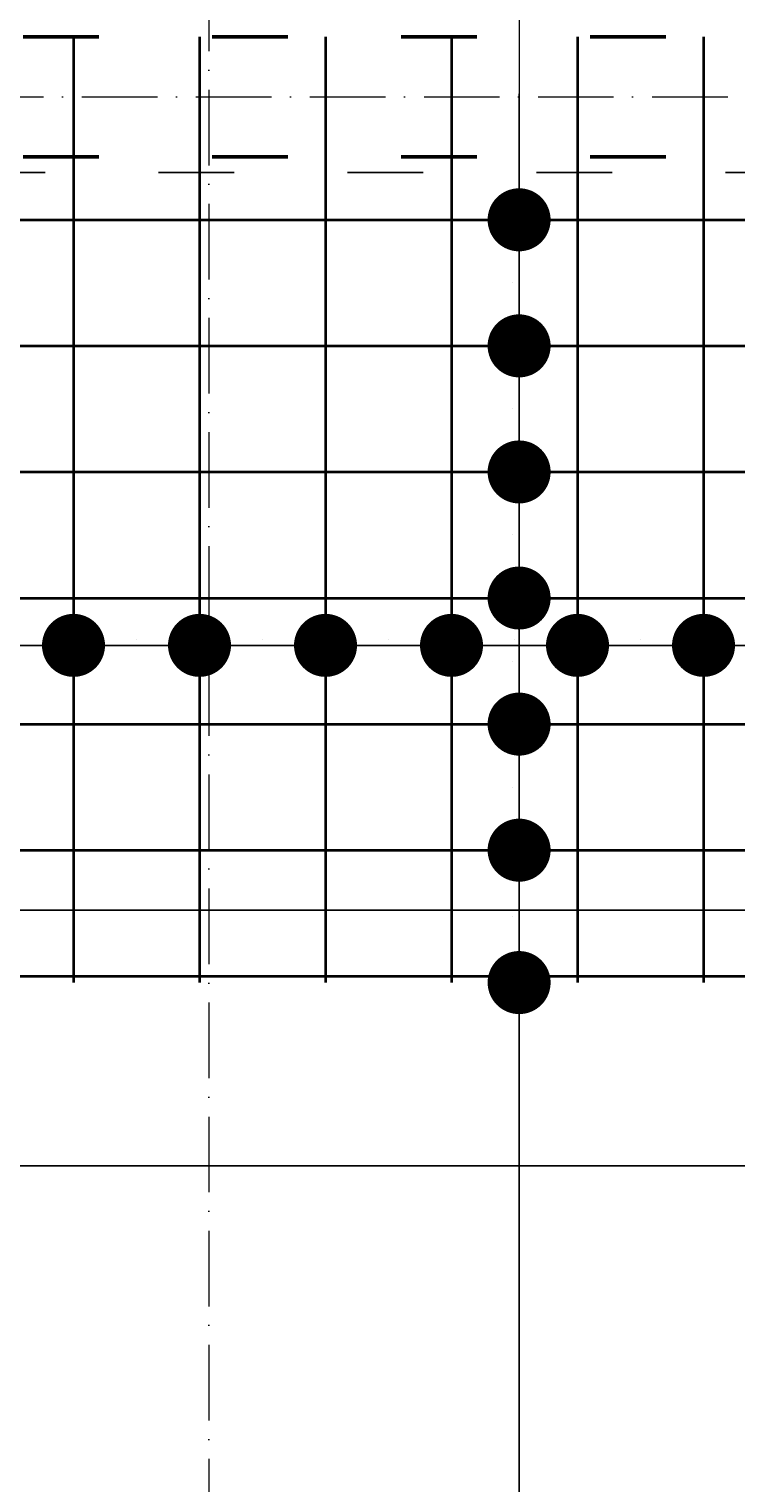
# Model space of a CAD drawing. Header units: millimetres. Extents: x 300938 to 312016, y 11971 to 20881.
# Tile 85 of 239: x 309580 to 309692, y 15059 to 15290. Entities that reach past the tile are written whole.
import ezdxf

# ---------------------------------------------------------------- set-up
doc = ezdxf.new("R2010")
doc.units = ezdxf.units.MM
doc.linetypes.add('ACAD_ISO03W100', pattern=[30, 12, -18])
doc.linetypes.add('ACAD_ISO10W100', pattern=[18, 12, -3, 0, -3])
for name, color, linetype, lineweight in [('konstrukcja wymiary', 1, 'Continuous', 13), ('osie', 5, 'ACAD_ISO10W100', 13), ('zbrojenie', 4, 'Continuous', 50), ('zbrojenie płyty', 141, 'Continuous', 35)]:
    doc.layers.add(name, color=color, linetype=linetype, lineweight=lineweight)
doc.layers.add('przerywane', color=6, linetype='ACAD_ISO03W100')
doc.styles.add('KONSTRUKCJA', font='romand.shx', dxfattribs={"oblique": 10})
doc.styles.get("Standard").update_dxf_attribs({"font": 'romand.shx', "oblique": 10})
doc.dimstyles.new('150', dxfattribs={"dimtxt": 10, "dimasz": 7, "dimexe": 1.25, "dimexo": 0.625, "dimgap": 3, "dimtad": 1, "dimdec": 0, "dimrnd": 0.5, "dimtxsty": 'KONSTRUKCJA', "dimblk": 'ARCHTICK', "dimcen": 2.5, "dimadec": 0, "dimazin": 0, "dimtfac": 1, "dimtdec": 0, "dimtix": 1, "dimtmove": 0, "dimatfit": 3, "dimfxl": 4, "dimfxlon": 1, "dimarcsym": 0})
doc.dimstyles.new('kropki', dxfattribs={"dimtxt": 0.001, "dimasz": 10, "dimexe": 1.25, "dimexo": 0.625, "dimgap": 1, "dimtad": 1, "dimtxsty": 'Standard', "dimblk": 'DOT', "dimcen": 2.5, "dimadec": 0, "dimazin": 0, "dimtfac": 1, "dimtmove": 0, "dimatfit": 3, "dimfxl": 1, "dimfxlon": 1, "dimarcsym": 0})

# ---------------------------------------------------------------- blocks, each defined once
blk = doc.blocks.new('_ArchTick')
at = {"color": 0, "linetype": 'ByBlock', "lineweight": 13, "const_width": 0.15}
blk.add_lwpolyline([(-0.5, -0.5), (0.5, 0.5)], dxfattribs=at)
blk = doc.blocks.new('*D2125')
at = {"layer": 'Defpoints', "color": 0, "transparency": 16777216}
for p in [(309620.63, 15501.22), (309620.63, 14520.22), (309164.63, 14393.22)]:
    blk.add_point(p, dxfattribs=at)
at = {"layer": 'konstrukcja wymiary', "color": 0, "lineweight": -2, "transparency": 16777216}
for p, q in [((309164.63, 15497.22), (309164.63, 15502.47)), ((309164.63, 15501.22), (309620.63, 15501.22)), ((309620.63, 15497.22), (309620.63, 15502.47))]:
    blk.add_line(p, q, dxfattribs=at)
at = {"layer": 'konstrukcja wymiary', "color": 0, "lineweight": -2, "transparency": 16777216, "xscale": 7, "yscale": 7, "zscale": 7, "rotation": 180}
blk.add_blockref('_ArchTick', (309164.63, 15501.22), dxfattribs=at)
at = {"layer": 'konstrukcja wymiary', "color": 0, "lineweight": -2, "transparency": 16777216, "xscale": 7, "yscale": 7, "zscale": 7}
blk.add_blockref('_ArchTick', (309620.63, 15501.22), dxfattribs=at)
at = {"layer": 'konstrukcja wymiary', "color": 0, "transparency": 16777216, "insert": (309392.63, 15509.22), "char_height": 10, "attachment_point": 5, "style": 'KONSTRUKCJA'}
blk.add_mtext('456', dxfattribs=at)
blk = doc.blocks.new('*D2126')
at = {"layer": 'Defpoints', "color": 0, "transparency": 16777216}
for p in [(309884.63, 15501.22), (309620.63, 14520.22), (309884.63, 14520.22)]:
    blk.add_point(p, dxfattribs=at)
at = {"layer": 'konstrukcja wymiary', "color": 0, "lineweight": -2, "transparency": 16777216}
for p, q in [((309620.63, 15497.22), (309620.63, 15502.47)), ((309620.63, 15501.22), (309884.63, 15501.22)), ((309884.63, 15497.22), (309884.63, 15502.47))]:
    blk.add_line(p, q, dxfattribs=at)
at = {"layer": 'konstrukcja wymiary', "color": 0, "lineweight": -2, "transparency": 16777216, "xscale": 7, "yscale": 7, "zscale": 7, "rotation": 180}
blk.add_blockref('_ArchTick', (309620.63, 15501.22), dxfattribs=at)
at = {"layer": 'konstrukcja wymiary', "color": 0, "lineweight": -2, "transparency": 16777216, "xscale": 7, "yscale": 7, "zscale": 7}
blk.add_blockref('_ArchTick', (309884.63, 15501.22), dxfattribs=at)
at = {"layer": 'konstrukcja wymiary', "color": 0, "transparency": 16777216, "insert": (309752.63, 15509.22), "char_height": 10, "attachment_point": 5, "style": 'KONSTRUKCJA'}
blk.add_mtext('264', dxfattribs=at)
blk = doc.blocks.new('_Dot')
at = {"color": 0, "linetype": 'ByBlock', "lineweight": -2}
blk.add_line((-0.5, 0), (-1, 0), dxfattribs=at)
at = {"color": 0, "linetype": 'ByBlock', "const_width": 0.5}
blk.add_lwpolyline([(-0.25, 0, 1), (0.25, 0, 1)], format="xyb", close=True, dxfattribs=at)
blk = doc.blocks.new('*D2470')
at = {"layer": 'Defpoints', "color": 0, "transparency": 16777216}
for p in [(309647.13, 15259.72), (309647.13, 15239.72), (309657.86, 15239.72)]:
    blk.add_point(p, dxfattribs=at)
at = {"layer": 'konstrukcja wymiary', "color": 0, "lineweight": -2, "transparency": 16777216}
for p, q in [((309657.86, 15269.72), (309657.86, 15279.72)), ((309656.86, 15259.72), (309659.11, 15259.72)), ((309657.86, 15259.72), (309657.86, 15239.72)), ((309656.86, 15239.72), (309659.11, 15239.72)), ((309657.86, 15229.72), (309657.86, 15219.72))]:
    blk.add_line(p, q, dxfattribs=at)
at = {"layer": 'konstrukcja wymiary', "color": 0, "lineweight": -2, "transparency": 16777216, "xscale": 10, "yscale": 10, "zscale": 10}
for p, rotation in [((309657.86, 15259.72), 270), ((309657.86, 15239.72), 90)]:
    blk.add_blockref('_Dot', p, dxfattribs=dict(at, rotation=rotation))
at = {"layer": 'konstrukcja wymiary', "color": 0, "transparency": 16777216, "insert": (309656.86, 15249.72), "char_height": 0.001, "attachment_point": 5, "rotation": 90}
blk.add_mtext('20', dxfattribs=at)
blk = doc.blocks.new('*D2471')
at = {"layer": 'Defpoints', "color": 0, "transparency": 16777216}
for p in [(309647.13, 15239.72), (309647.13, 15219.72), (309657.86, 15219.72)]:
    blk.add_point(p, dxfattribs=at)
at = {"layer": 'konstrukcja wymiary', "color": 0, "lineweight": -2, "transparency": 16777216}
for p, q in [((309657.86, 15249.72), (309657.86, 15259.72)), ((309656.86, 15239.72), (309659.11, 15239.72)), ((309657.86, 15239.72), (309657.86, 15219.72)), ((309656.86, 15219.72), (309659.11, 15219.72)), ((309657.86, 15209.72), (309657.86, 15199.72))]:
    blk.add_line(p, q, dxfattribs=at)
at = {"layer": 'konstrukcja wymiary', "color": 0, "lineweight": -2, "transparency": 16777216, "xscale": 10, "yscale": 10, "zscale": 10}
for p, rotation in [((309657.86, 15239.72), 270), ((309657.86, 15219.72), 90)]:
    blk.add_blockref('_Dot', p, dxfattribs=dict(at, rotation=rotation))
at = {"layer": 'konstrukcja wymiary', "color": 0, "transparency": 16777216, "insert": (309656.86, 15229.72), "char_height": 0.001, "attachment_point": 5, "rotation": 90}
blk.add_mtext('20', dxfattribs=at)
blk = doc.blocks.new('*D2472')
at = {"layer": 'Defpoints', "color": 0, "transparency": 16777216}
for p in [(309647.13, 15219.72), (309647.13, 15199.72), (309657.86, 15199.72)]:
    blk.add_point(p, dxfattribs=at)
at = {"layer": 'konstrukcja wymiary', "color": 0, "lineweight": -2, "transparency": 16777216}
for p, q in [((309657.86, 15229.72), (309657.86, 15239.72)), ((309656.86, 15219.72), (309659.11, 15219.72)), ((309657.86, 15219.72), (309657.86, 15199.72)), ((309656.86, 15199.72), (309659.11, 15199.72)), ((309657.86, 15189.72), (309657.86, 15179.72))]:
    blk.add_line(p, q, dxfattribs=at)
at = {"layer": 'konstrukcja wymiary', "color": 0, "lineweight": -2, "transparency": 16777216, "xscale": 10, "yscale": 10, "zscale": 10}
for p, rotation in [((309657.86, 15219.72), 270), ((309657.86, 15199.72), 90)]:
    blk.add_blockref('_Dot', p, dxfattribs=dict(at, rotation=rotation))
at = {"layer": 'konstrukcja wymiary', "color": 0, "transparency": 16777216, "insert": (309656.86, 15209.72), "char_height": 0.001, "attachment_point": 5, "rotation": 90}
blk.add_mtext('20', dxfattribs=at)
blk = doc.blocks.new('*D2473')
at = {"layer": 'Defpoints', "color": 0, "transparency": 16777216}
for p in [(309647.13, 15199.72), (309647.13, 15179.72), (309657.86, 15179.72)]:
    blk.add_point(p, dxfattribs=at)
at = {"layer": 'konstrukcja wymiary', "color": 0, "lineweight": -2, "transparency": 16777216}
for p, q in [((309657.86, 15209.72), (309657.86, 15219.72)), ((309656.86, 15199.72), (309659.11, 15199.72)), ((309657.86, 15199.72), (309657.86, 15179.72)), ((309656.86, 15179.72), (309659.11, 15179.72)), ((309657.86, 15169.72), (309657.86, 15159.72))]:
    blk.add_line(p, q, dxfattribs=at)
at = {"layer": 'konstrukcja wymiary', "color": 0, "lineweight": -2, "transparency": 16777216, "xscale": 10, "yscale": 10, "zscale": 10}
for p, rotation in [((309657.86, 15199.72), 270), ((309657.86, 15179.72), 90)]:
    blk.add_blockref('_Dot', p, dxfattribs=dict(at, rotation=rotation))
at = {"layer": 'konstrukcja wymiary', "color": 0, "transparency": 16777216, "insert": (309656.86, 15189.72), "char_height": 0.001, "attachment_point": 5, "rotation": 90}
blk.add_mtext('20', dxfattribs=at)
blk = doc.blocks.new('*D2474')
at = {"layer": 'Defpoints', "color": 0, "transparency": 16777216}
for p in [(309647.13, 15179.72), (309647.13, 15159.72), (309657.86, 15159.72)]:
    blk.add_point(p, dxfattribs=at)
at = {"layer": 'konstrukcja wymiary', "color": 0, "lineweight": -2, "transparency": 16777216}
for p, q in [((309657.86, 15189.72), (309657.86, 15199.72)), ((309656.86, 15179.72), (309659.11, 15179.72)), ((309657.86, 15179.72), (309657.86, 15159.72)), ((309656.86, 15159.72), (309659.11, 15159.72)), ((309657.86, 15149.72), (309657.86, 15139.72))]:
    blk.add_line(p, q, dxfattribs=at)
at = {"layer": 'konstrukcja wymiary', "color": 0, "lineweight": -2, "transparency": 16777216, "xscale": 10, "yscale": 10, "zscale": 10}
for p, rotation in [((309657.86, 15179.72), 270), ((309657.86, 15159.72), 90)]:
    blk.add_blockref('_Dot', p, dxfattribs=dict(at, rotation=rotation))
at = {"layer": 'konstrukcja wymiary', "color": 0, "transparency": 16777216, "insert": (309656.86, 15169.72), "char_height": 0.001, "attachment_point": 5, "rotation": 90}
blk.add_mtext('20', dxfattribs=at)
blk = doc.blocks.new('*D2475')
at = {"layer": 'Defpoints', "color": 0, "transparency": 16777216}
for p in [(309647.13, 15159.72), (309647.13, 15138.72), (309657.86, 15138.72)]:
    blk.add_point(p, dxfattribs=at)
at = {"layer": 'konstrukcja wymiary', "color": 0, "lineweight": -2, "transparency": 16777216}
for p, q in [((309657.86, 15169.72), (309657.86, 15179.72)), ((309656.86, 15159.72), (309659.11, 15159.72)), ((309657.86, 15159.72), (309657.86, 15138.72)), ((309656.86, 15138.72), (309659.11, 15138.72)), ((309657.86, 15128.72), (309657.86, 15118.72))]:
    blk.add_line(p, q, dxfattribs=at)
at = {"layer": 'konstrukcja wymiary', "color": 0, "lineweight": -2, "transparency": 16777216, "xscale": 10, "yscale": 10, "zscale": 10}
for p, rotation in [((309657.86, 15159.72), 270), ((309657.86, 15138.72), 90)]:
    blk.add_blockref('_Dot', p, dxfattribs=dict(at, rotation=rotation))
at = {"layer": 'konstrukcja wymiary', "color": 0, "transparency": 16777216, "insert": (309656.86, 15149.22), "char_height": 0.001, "attachment_point": 5, "rotation": 90}
blk.add_mtext('21', dxfattribs=at)
blk = doc.blocks.new('*D2476')
at = {"layer": 'Defpoints', "color": 0, "transparency": 16777216}
for p in [(309647.13, 15138.72), (309647.19, 14839.72), (309657.86, 14839.72)]:
    blk.add_point(p, dxfattribs=at)
at = {"layer": 'konstrukcja wymiary', "color": 0, "lineweight": -2, "transparency": 16777216}
for p, q in [((309656.86, 15138.72), (309659.11, 15138.72)), ((309657.86, 15128.72), (309657.86, 14849.72)), ((309656.86, 14839.72), (309659.11, 14839.72))]:
    blk.add_line(p, q, dxfattribs=at)
at = {"layer": 'konstrukcja wymiary', "color": 0, "lineweight": -2, "transparency": 16777216, "xscale": 10, "yscale": 10, "zscale": 10}
for p, rotation in [((309657.86, 15138.72), 90), ((309657.86, 14839.72), 270)]:
    blk.add_blockref('_Dot', p, dxfattribs=dict(at, rotation=rotation))
at = {"layer": 'konstrukcja wymiary', "color": 0, "transparency": 16777216, "insert": (309656.86, 14989.22), "char_height": 0.001, "attachment_point": 5, "rotation": 90}
blk.add_mtext('299', dxfattribs=at)
blk = doc.blocks.new('*D2729')
at = {"layer": 'Defpoints', "color": 0, "transparency": 16777216}
for p in [(309067.54, 15119.59), (309885.19, 15109.64), (309885.19, 15099.59)]:
    blk.add_point(p, dxfattribs=at)
at = {"layer": 'konstrukcja wymiary', "color": 0, "lineweight": -2, "transparency": 16777216}
for p, q in [((309067.54, 15110.64), (309067.54, 15108.39)), ((309885.19, 15108.64), (309885.19, 15110.89)), ((309077.54, 15109.64), (309875.19, 15109.64))]:
    blk.add_line(p, q, dxfattribs=at)
at = {"layer": 'konstrukcja wymiary', "color": 0, "lineweight": -2, "transparency": 16777216, "xscale": 10, "yscale": 10, "zscale": 10, "rotation": 180}
blk.add_blockref('_Dot', (309067.54, 15109.64), dxfattribs=at)
at = {"layer": 'konstrukcja wymiary', "color": 0, "lineweight": -2, "transparency": 16777216, "xscale": 10, "yscale": 10, "zscale": 10}
blk.add_blockref('_Dot', (309885.19, 15109.64), dxfattribs=at)
at = {"layer": 'konstrukcja wymiary', "color": 0, "transparency": 16777216, "insert": (309476.36, 15110.64), "char_height": 0.001, "attachment_point": 5}
blk.add_mtext('817,65', dxfattribs=at)
blk = doc.blocks.new('*D2746')
at = {"layer": 'Defpoints', "color": 0, "transparency": 16777216}
for p in [(310376.34, 15181.72), (309360.92, 15159.72), (310376.34, 15150.23)]:
    blk.add_point(p, dxfattribs=at)
at = {"layer": 'konstrukcja wymiary', "color": 0, "lineweight": -2, "transparency": 16777216}
for p, q in [((309360.92, 15151.23), (309360.92, 15148.98)), ((309370.92, 15150.23), (310366.34, 15150.23)), ((310376.34, 15151.23), (310376.34, 15148.98))]:
    blk.add_line(p, q, dxfattribs=at)
at = {"layer": 'konstrukcja wymiary', "color": 0, "lineweight": -2, "transparency": 16777216, "xscale": 10, "yscale": 10, "zscale": 10, "rotation": 180}
blk.add_blockref('_Dot', (309360.92, 15150.23), dxfattribs=at)
at = {"layer": 'konstrukcja wymiary', "color": 0, "lineweight": -2, "transparency": 16777216, "xscale": 10, "yscale": 10, "zscale": 10}
blk.add_blockref('_Dot', (310376.34, 15150.23), dxfattribs=at)
at = {"layer": 'konstrukcja wymiary', "color": 0, "transparency": 16777216, "insert": (309868.63, 15151.23), "char_height": 0.001, "attachment_point": 5}
blk.add_mtext('1015,43', dxfattribs=at)
blk = doc.blocks.new('*D2757')
at = {"layer": 'Defpoints', "color": 0, "transparency": 16777216}
for p in [(310047.13, 15109.64), (310047.13, 15101.72), (309547.13, 15099.72)]:
    blk.add_point(p, dxfattribs=at)
at = {"layer": 'konstrukcja wymiary', "color": 0, "lineweight": -2, "transparency": 16777216}
for p, q in [((309547.13, 15108.64), (309547.13, 15110.89)), ((310047.13, 15108.64), (310047.13, 15110.89)), ((309557.13, 15109.64), (310037.13, 15109.64))]:
    blk.add_line(p, q, dxfattribs=at)
at = {"layer": 'konstrukcja wymiary', "color": 0, "lineweight": -2, "transparency": 16777216, "xscale": 10, "yscale": 10, "zscale": 10, "rotation": 180}
blk.add_blockref('_Dot', (309547.13, 15109.64), dxfattribs=at)
at = {"layer": 'konstrukcja wymiary', "color": 0, "lineweight": -2, "transparency": 16777216, "xscale": 10, "yscale": 10, "zscale": 10}
blk.add_blockref('_Dot', (310047.13, 15109.64), dxfattribs=at)
at = {"layer": 'konstrukcja wymiary', "color": 0, "transparency": 16777216, "insert": (309797.13, 15110.64), "char_height": 0.001, "attachment_point": 5}
blk.add_mtext('500', dxfattribs=at)
blk = doc.blocks.new('*D2774')
at = {"layer": 'Defpoints', "color": 0, "transparency": 16777216}
for p in [(309567.13, 15199.72), (309587.13, 15199.72), (309587.13, 15192.21)]:
    blk.add_point(p, dxfattribs=at)
at = {"layer": 'konstrukcja wymiary', "color": 0, "lineweight": -2, "transparency": 16777216}
for p, q in [((309557.13, 15192.21), (309547.13, 15192.21)), ((309567.13, 15193.21), (309567.13, 15190.96)), ((309567.13, 15192.21), (309587.13, 15192.21)), ((309587.13, 15193.21), (309587.13, 15190.96)), ((309597.13, 15192.21), (309607.13, 15192.21))]:
    blk.add_line(p, q, dxfattribs=at)
at = {"layer": 'konstrukcja wymiary', "color": 0, "lineweight": -2, "transparency": 16777216, "xscale": 10, "yscale": 10, "zscale": 10}
blk.add_blockref('_Dot', (309567.13, 15192.21), dxfattribs=at)
at = {"layer": 'konstrukcja wymiary', "color": 0, "lineweight": -2, "transparency": 16777216, "xscale": 10, "yscale": 10, "zscale": 10, "rotation": 180}
blk.add_blockref('_Dot', (309587.13, 15192.21), dxfattribs=at)
at = {"layer": 'konstrukcja wymiary', "color": 0, "transparency": 16777216, "insert": (309577.13, 15193.21), "char_height": 0.001, "attachment_point": 5}
blk.add_mtext('20', dxfattribs=at)
blk = doc.blocks.new('*D2775')
at = {"layer": 'Defpoints', "color": 0, "transparency": 16777216}
for p in [(309587.13, 15199.72), (309607.13, 15199.72), (309607.13, 15192.21)]:
    blk.add_point(p, dxfattribs=at)
at = {"layer": 'konstrukcja wymiary', "color": 0, "lineweight": -2, "transparency": 16777216}
for p, q in [((309577.13, 15192.21), (309567.13, 15192.21)), ((309587.13, 15193.21), (309587.13, 15190.96)), ((309587.13, 15192.21), (309607.13, 15192.21)), ((309607.13, 15193.21), (309607.13, 15190.96)), ((309617.13, 15192.21), (309627.13, 15192.21))]:
    blk.add_line(p, q, dxfattribs=at)
at = {"layer": 'konstrukcja wymiary', "color": 0, "lineweight": -2, "transparency": 16777216, "xscale": 10, "yscale": 10, "zscale": 10}
blk.add_blockref('_Dot', (309587.13, 15192.21), dxfattribs=at)
at = {"layer": 'konstrukcja wymiary', "color": 0, "lineweight": -2, "transparency": 16777216, "xscale": 10, "yscale": 10, "zscale": 10, "rotation": 180}
blk.add_blockref('_Dot', (309607.13, 15192.21), dxfattribs=at)
at = {"layer": 'konstrukcja wymiary', "color": 0, "transparency": 16777216, "insert": (309597.13, 15193.21), "char_height": 0.001, "attachment_point": 5}
blk.add_mtext('20', dxfattribs=at)
blk = doc.blocks.new('*D2776')
at = {"layer": 'Defpoints', "color": 0, "transparency": 16777216}
for p in [(309607.13, 15199.72), (309627.13, 15199.72), (309627.13, 15192.21)]:
    blk.add_point(p, dxfattribs=at)
at = {"layer": 'konstrukcja wymiary', "color": 0, "lineweight": -2, "transparency": 16777216}
for p, q in [((309597.13, 15192.21), (309587.13, 15192.21)), ((309607.13, 15193.21), (309607.13, 15190.96)), ((309607.13, 15192.21), (309627.13, 15192.21)), ((309627.13, 15193.21), (309627.13, 15190.96)), ((309637.13, 15192.21), (309647.13, 15192.21))]:
    blk.add_line(p, q, dxfattribs=at)
at = {"layer": 'konstrukcja wymiary', "color": 0, "lineweight": -2, "transparency": 16777216, "xscale": 10, "yscale": 10, "zscale": 10}
blk.add_blockref('_Dot', (309607.13, 15192.21), dxfattribs=at)
at = {"layer": 'konstrukcja wymiary', "color": 0, "lineweight": -2, "transparency": 16777216, "xscale": 10, "yscale": 10, "zscale": 10, "rotation": 180}
blk.add_blockref('_Dot', (309627.13, 15192.21), dxfattribs=at)
at = {"layer": 'konstrukcja wymiary', "color": 0, "transparency": 16777216, "insert": (309617.13, 15193.21), "char_height": 0.001, "attachment_point": 5}
blk.add_mtext('20', dxfattribs=at)
blk = doc.blocks.new('*D2777')
at = {"layer": 'Defpoints', "color": 0, "transparency": 16777216}
for p in [(309627.13, 15199.72), (309647.13, 15199.72), (309647.13, 15192.21)]:
    blk.add_point(p, dxfattribs=at)
at = {"layer": 'konstrukcja wymiary', "color": 0, "lineweight": -2, "transparency": 16777216}
for p, q in [((309617.13, 15192.21), (309607.13, 15192.21)), ((309627.13, 15193.21), (309627.13, 15190.96)), ((309627.13, 15192.21), (309647.13, 15192.21)), ((309647.13, 15193.21), (309647.13, 15190.96)), ((309657.13, 15192.21), (309667.13, 15192.21))]:
    blk.add_line(p, q, dxfattribs=at)
at = {"layer": 'konstrukcja wymiary', "color": 0, "lineweight": -2, "transparency": 16777216, "xscale": 10, "yscale": 10, "zscale": 10}
blk.add_blockref('_Dot', (309627.13, 15192.21), dxfattribs=at)
at = {"layer": 'konstrukcja wymiary', "color": 0, "lineweight": -2, "transparency": 16777216, "xscale": 10, "yscale": 10, "zscale": 10, "rotation": 180}
blk.add_blockref('_Dot', (309647.13, 15192.21), dxfattribs=at)
at = {"layer": 'konstrukcja wymiary', "color": 0, "transparency": 16777216, "insert": (309637.13, 15193.21), "char_height": 0.001, "attachment_point": 5}
blk.add_mtext('20', dxfattribs=at)
blk = doc.blocks.new('*D2778')
at = {"layer": 'Defpoints', "color": 0, "transparency": 16777216}
for p in [(309647.13, 15199.72), (309667.13, 15199.72), (309667.13, 15192.21)]:
    blk.add_point(p, dxfattribs=at)
at = {"layer": 'konstrukcja wymiary', "color": 0, "lineweight": -2, "transparency": 16777216}
for p, q in [((309637.13, 15192.21), (309627.13, 15192.21)), ((309647.13, 15193.21), (309647.13, 15190.96)), ((309647.13, 15192.21), (309667.13, 15192.21)), ((309667.13, 15193.21), (309667.13, 15190.96)), ((309677.13, 15192.21), (309687.13, 15192.21))]:
    blk.add_line(p, q, dxfattribs=at)
at = {"layer": 'konstrukcja wymiary', "color": 0, "lineweight": -2, "transparency": 16777216, "xscale": 10, "yscale": 10, "zscale": 10}
blk.add_blockref('_Dot', (309647.13, 15192.21), dxfattribs=at)
at = {"layer": 'konstrukcja wymiary', "color": 0, "lineweight": -2, "transparency": 16777216, "xscale": 10, "yscale": 10, "zscale": 10, "rotation": 180}
blk.add_blockref('_Dot', (309667.13, 15192.21), dxfattribs=at)
at = {"layer": 'konstrukcja wymiary', "color": 0, "transparency": 16777216, "insert": (309657.13, 15193.21), "char_height": 0.001, "attachment_point": 5}
blk.add_mtext('20', dxfattribs=at)
blk = doc.blocks.new('*D2779')
at = {"layer": 'Defpoints', "color": 0, "transparency": 16777216}
for p in [(309667.13, 15199.72), (309687.13, 15199.72), (309687.13, 15192.21)]:
    blk.add_point(p, dxfattribs=at)
at = {"layer": 'konstrukcja wymiary', "color": 0, "lineweight": -2, "transparency": 16777216}
for p, q in [((309657.13, 15192.21), (309647.13, 15192.21)), ((309667.13, 15193.21), (309667.13, 15190.96)), ((309667.13, 15192.21), (309687.13, 15192.21)), ((309687.13, 15193.21), (309687.13, 15190.96)), ((309697.13, 15192.21), (309707.13, 15192.21))]:
    blk.add_line(p, q, dxfattribs=at)
at = {"layer": 'konstrukcja wymiary', "color": 0, "lineweight": -2, "transparency": 16777216, "xscale": 10, "yscale": 10, "zscale": 10}
blk.add_blockref('_Dot', (309667.13, 15192.21), dxfattribs=at)
at = {"layer": 'konstrukcja wymiary', "color": 0, "lineweight": -2, "transparency": 16777216, "xscale": 10, "yscale": 10, "zscale": 10, "rotation": 180}
blk.add_blockref('_Dot', (309687.13, 15192.21), dxfattribs=at)
at = {"layer": 'konstrukcja wymiary', "color": 0, "transparency": 16777216, "insert": (309677.13, 15193.21), "char_height": 0.001, "attachment_point": 5}
blk.add_mtext('20', dxfattribs=at)
blk = doc.blocks.new('*D2883')
at = {"layer": 'Defpoints', "color": 0, "transparency": 16777216}
for p in [(309704.23, 15192.21), (309087.55, 15179.72), (309704.23, 15179.72)]:
    blk.add_point(p, dxfattribs=at)
at = {"layer": 'konstrukcja wymiary', "color": 0, "lineweight": -2, "transparency": 16777216}
for p, q in [((309087.55, 15191.21), (309087.55, 15193.46)), ((309097.55, 15192.21), (309694.23, 15192.21)), ((309704.23, 15191.21), (309704.23, 15193.46))]:
    blk.add_line(p, q, dxfattribs=at)
at = {"layer": 'konstrukcja wymiary', "color": 0, "lineweight": -2, "transparency": 16777216, "xscale": 10, "yscale": 10, "zscale": 10, "rotation": 180}
blk.add_blockref('_Dot', (309087.55, 15192.21), dxfattribs=at)
at = {"layer": 'konstrukcja wymiary', "color": 0, "lineweight": -2, "transparency": 16777216, "xscale": 10, "yscale": 10, "zscale": 10}
blk.add_blockref('_Dot', (309704.23, 15192.21), dxfattribs=at)
at = {"layer": 'konstrukcja wymiary', "color": 0, "transparency": 16777216, "insert": (309395.89, 15193.21), "char_height": 0.001, "attachment_point": 5}
blk.add_mtext('616,68', dxfattribs=at)
blk = doc.blocks.new('*D2884')
at = {"layer": 'Defpoints', "color": 0, "transparency": 16777216}
for p in [(309725.19, 15192.21), (309704.23, 15179.72), (309725.19, 15179.72)]:
    blk.add_point(p, dxfattribs=at)
at = {"layer": 'konstrukcja wymiary', "color": 0, "lineweight": -2, "transparency": 16777216}
for p, q in [((309694.23, 15192.21), (309684.23, 15192.21)), ((309704.23, 15191.21), (309704.23, 15193.46)), ((309704.23, 15192.21), (309725.19, 15192.21)), ((309725.19, 15191.21), (309725.19, 15193.46)), ((309735.19, 15192.21), (309745.19, 15192.21))]:
    blk.add_line(p, q, dxfattribs=at)
at = {"layer": 'konstrukcja wymiary', "color": 0, "lineweight": -2, "transparency": 16777216, "xscale": 10, "yscale": 10, "zscale": 10}
blk.add_blockref('_Dot', (309704.23, 15192.21), dxfattribs=at)
at = {"layer": 'konstrukcja wymiary', "color": 0, "lineweight": -2, "transparency": 16777216, "xscale": 10, "yscale": 10, "zscale": 10, "rotation": 180}
blk.add_blockref('_Dot', (309725.19, 15192.21), dxfattribs=at)
at = {"layer": 'konstrukcja wymiary', "color": 0, "transparency": 16777216, "insert": (309714.71, 15193.21), "char_height": 0.001, "attachment_point": 5}
blk.add_mtext('20,96', dxfattribs=at)

msp = doc.modelspace()

# ---------------------------------------------------------------- linework, layer by layer
at = {"layer": 'konstrukcja wymiary'}
msp.add_line((309657.863, 15317.211), (309657.863, 15249.724), dxfattribs=at)
at = {"layer": 'osie'}
for p, q in [((309608.631, 15606.148), (309608.631, 13976.332)), ((308773.963, 15279.224), (310778.683, 15279.224))]:
    msp.add_line(p, q, dxfattribs=at)
at = {"layer": 'przerywane'}
msp.add_line((309420.631, 15267.224), (310016.631, 15267.224), dxfattribs=at)
at = {"layer": 'zbrojenie', "linetype": 'ACAD_ISO03W100'}
for p, q in [((308979.131, 15288.724), (310758.131, 15288.724)), ((308979.131, 15269.724), (310758.131, 15269.724))]:
    msp.add_line(p, q, dxfattribs=at)
at = {"layer": 'zbrojenie płyty'}
for p, q in [((309587.131, 15288.724), (309587.131, 15138.724)), ((309607.131, 15288.724), (309607.131, 15138.724)), ((309627.131, 15288.724), (309627.131, 15138.724)), ((309647.131, 15288.724), (309647.131, 15138.724)), ((309667.131, 15288.724), (309667.131, 15138.724)), ((309687.131, 15288.724), (309687.131, 15138.724)), ((308979.131, 15259.724), (309898.631, 15259.724)), ((308979.131, 15239.724), (309898.631, 15239.724)), ((308979.131, 15219.724), (309898.631, 15219.724)), ((308979.131, 15199.724), (309898.631, 15199.724)), ((308979.131, 15179.724), (309898.631, 15179.724)), ((308979.131, 15159.724), (309898.631, 15159.724)), ((308979.131, 15139.724), (309898.631, 15139.724))]:
    msp.add_line(p, q, dxfattribs=at)

# ---------------------------------------------------------------- dimensions: what is measured, and where the dimension line sits
at = {"layer": 'konstrukcja wymiary'}
for base, p1, p2, dimstyle, picture, middle in [((309620.631, 15501.224), (309164.631, 14393.224), (309620.631, 14520.224), '150', '*D2125', (309392.631, 15509.224)), ((309884.631, 15501.224), (309620.631, 14520.224), (309884.631, 14520.224), '150', '*D2126', (309752.631, 15509.224)), ((309607.131, 15192.213), (309587.131, 15199.724), (309607.131, 15199.724), 'kropki', '*D2775', (309597.131, 15193.213)), ((309627.131, 15192.213), (309607.131, 15199.724), (309627.131, 15199.724), 'kropki', '*D2776', (309617.131, 15193.213)), ((309647.131, 15192.213), (309627.131, 15199.724), (309647.131, 15199.724), 'kropki', '*D2777', (309637.131, 15193.213)), ((309667.131, 15192.213), (309647.131, 15199.724), (309667.131, 15199.724), 'kropki', '*D2778', (309657.131, 15193.213)), ((309687.131, 15192.213), (309667.131, 15199.724), (309687.131, 15199.724), 'kropki', '*D2779', (309677.131, 15193.213)), ((309704.231, 15192.213), (309087.547, 15179.724), (309704.231, 15179.724), 'kropki', '*D2883', (309395.889, 15193.213)), ((309725.189, 15192.213), (309704.231, 15179.724), (309725.189, 15179.724), 'kropki', '*D2884', (309714.71, 15193.213)), ((310376.344, 15150.227), (309360.918, 15159.724), (310376.344, 15181.724), 'kropki', '*D2746', (309868.631, 15151.227)), ((309885.189, 15109.637), (309067.538, 15119.594), (309885.189, 15099.594), 'kropki', '*D2729', (309476.363, 15110.638)), ((310047.131, 15109.637), (309547.131, 15099.724), (310047.131, 15101.724), 'kropki', '*D2757', (309797.131, 15110.638))]:
    dim = msp.add_linear_dim(base=base, p1=p1, p2=p2, dimstyle=dimstyle, override={"dimtmove": 1}, dxfattribs=at)
    dim.commit()
    dim.dimension.update_dxf_attribs({"geometry": picture, "text_midpoint": middle})
dim = msp.add_linear_dim(base=(309657.863, 15239.724), p1=(309647.131, 15259.724), p2=(309647.131, 15239.724), angle=90, dimstyle='kropki', dxfattribs=at)
dim.commit()
dim.dimension.update_dxf_attribs({"geometry": '*D2470', "text_midpoint": (309656.863, 15249.724)})
for base, p1, p2, picture, middle in [((309657.863, 15219.724), (309647.131, 15239.724), (309647.131, 15219.724), '*D2471', (309656.863, 15229.724)), ((309657.863, 15199.724), (309647.131, 15219.724), (309647.131, 15199.724), '*D2472', (309656.863, 15209.724)), ((309657.863, 15179.724), (309647.131, 15199.724), (309647.131, 15179.724), '*D2473', (309656.863, 15189.724)), ((309657.863, 15159.724), (309647.131, 15179.724), (309647.131, 15159.724), '*D2474', (309656.863, 15169.724)), ((309657.863, 15138.724), (309647.131, 15159.724), (309647.131, 15138.724), '*D2475', (309656.863, 15149.224)), ((309657.863, 14839.724), (309647.131, 15138.724), (309647.189, 14839.724), '*D2476', (309656.863, 14989.224))]:
    dim = msp.add_linear_dim(base=base, p1=p1, p2=p2, angle=90, dimstyle='kropki', override={"dimtmove": 1}, dxfattribs=at)
    dim.commit()
    dim.dimension.update_dxf_attribs({"geometry": picture, "text_midpoint": middle})
dim = msp.add_linear_dim(base=(309587.131, 15192.213), p1=(309567.131, 15199.724), p2=(309587.131, 15199.724), dimstyle='kropki', dxfattribs=at)
dim.commit()
dim.dimension.update_dxf_attribs({"geometry": '*D2774', "text_midpoint": (309577.131, 15193.213)})

doc.saveas('drawing.dxf')
